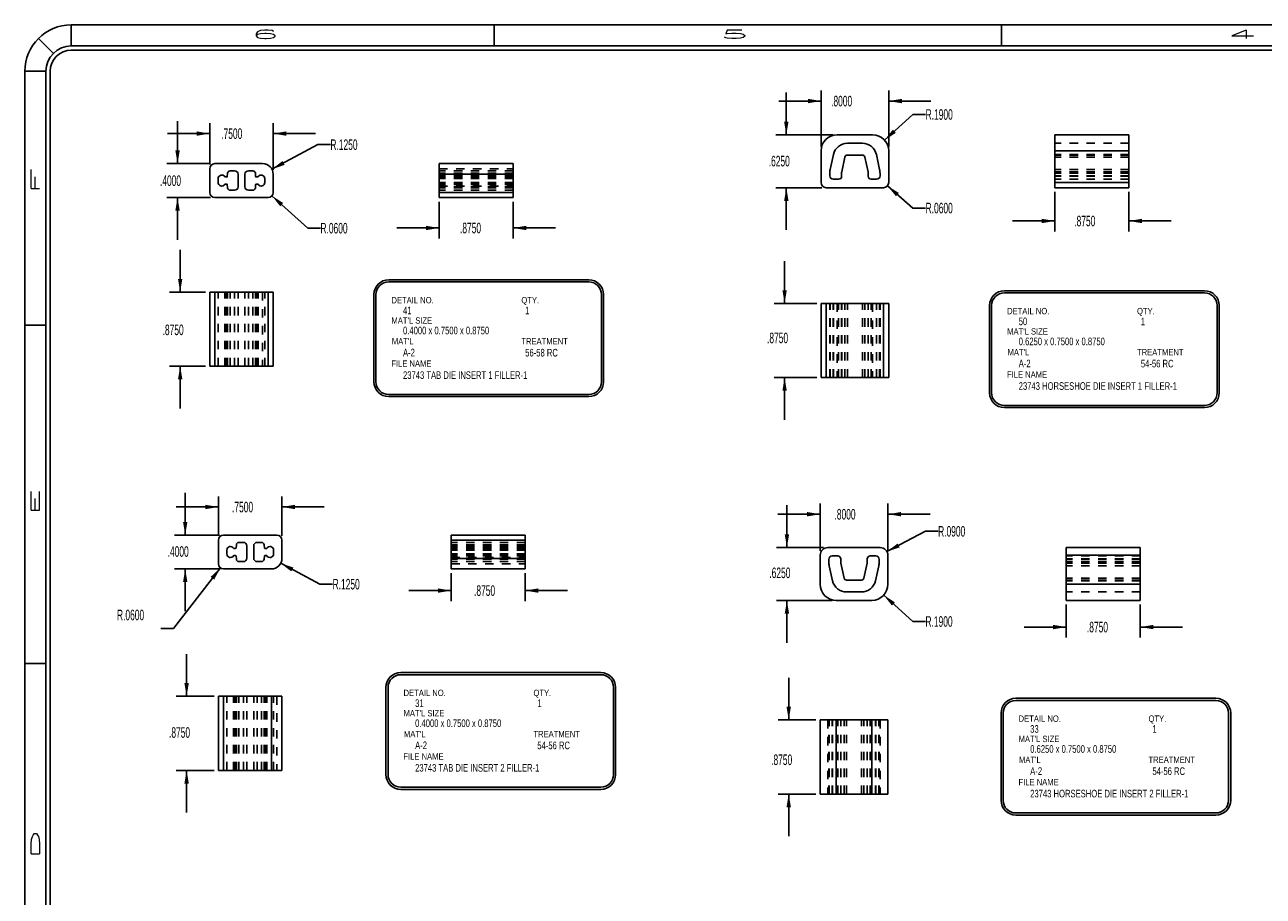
# Model space of a CAD drawing. Header units: inches. Extents: x 1802 to 2468, y -253 to -72.
# Tile 229 of 256: x 2068 to 2083, y -195 to -185. Entities that reach past the tile are written whole.
import ezdxf

# ---------------------------------------------------------------- set-up
doc = ezdxf.new("R2010")
doc.units = ezdxf.units.IN
doc.header["$LTSCALE"] = 0.5
doc.header["$MEASUREMENT"] = 0
doc.linetypes.add('HIDDEN', pattern=[0.225, 0.15, -0.075])
for name, color, linetype in [('SID-M-D', 42, 'Continuous'), ('SID-M-H', 4, 'HIDDEN'), ('SID-M-M', 233, 'Continuous'), ('SID-M-S', 105, 'Continuous')]:
    doc.layers.add(name, color=color, linetype=linetype)
doc.styles.add('R', font='ROMAND.SHX')
doc.styles.add('SLDTEXTSTYLE0', font='TXT', dxfattribs={"width": 0.595745})

# ---------------------------------------------------------------- blocks, each defined once
blk = doc.blocks.new('*U9')
at = {"layer": 'SID-M-S'}
for p, q in [((0, 22.55), (-34, 22.55)), ((-34, 22.3), (-34, 22.55)), ((-29, 22.55), (-29, 22.3)), ((-23, 22.55), (-23, 22.3)), ((-34.212, 22.212), (-34.389, 22.389)), ((0, 22.3), (-34, 22.3)), ((0, 22.25), (-34, 22.25)), ((-34.3, 22), (-34.55, 22)), ((-34.55, 22), (-34.55, 0)), ((-34.3, 22), (-34.3, 0)), ((-34.25, 22), (-34.25, 0)), ((-34.55, 19), (-34.3, 19)), ((-34.55, 15), (-34.3, 15))]:
    blk.add_line(p, q, dxfattribs=at)
for radius in [0.55, 0.3, 0.25]:
    blk.add_arc((-34, 22), radius, 90, 180, dxfattribs=at)
at = {"layer": 'SID-M-D', "style": 'R', "width": 4}
for s, p in [('6', (-31.882, 22.386)), ('5', (-26.327, 22.386)), ('4', (-20.327, 22.386))]:
    blk.add_text(s, height=0.1, dxfattribs=at).set_placement(p)
for s, p in [('F', (-34.374, 20.547)), ('E', (-34.374, 16.743)), ('D', (-34.374, 12.681))]:
    blk.add_text(s, height=0.1, rotation=90, dxfattribs=at).set_placement(p)

msp = doc.modelspace()

# ---------------------------------------------------------------- linework, layer by layer
at = {"layer": 'SID-M-D'}
for p, q in [((2077.40379, -185.84725), (2077.40379, -185.34725)), ((2077.81473, -185.98725), (2077.81473, -185.32321)), ((2078.61473, -185.98725), (2078.61473, -185.32321)), ((2077.81473, -185.44821), (2077.31473, -185.44821)), ((2078.61473, -185.44821), (2079.11473, -185.44821)), ((2070.20436, -186.18796), (2070.20436, -185.68796)), ((2070.58542, -186.19796), (2070.58542, -185.70808)), ((2071.33542, -186.26296), (2071.33542, -185.70808)), ((2078.56574, -185.90991), (2078.90141, -185.60676)), ((2078.90141, -185.60676), (2079.05141, -185.60676)), ((2070.58542, -185.83308), (2070.08542, -185.83308)), ((2071.33542, -185.83308), (2071.83542, -185.83308)), ((2077.95473, -185.84725), (2077.27879, -185.84725)), ((2071.32057, -186.25387), (2071.86213, -185.96336)), ((2071.86213, -185.96336), (2072.01213, -185.96336)), ((2070.59542, -186.18796), (2070.07936, -186.18796)), ((2070.59542, -186.58796), (2070.07936, -186.58796)), ((2070.20436, -186.58796), (2070.20436, -187.08796)), ((2071.31999, -186.56813), (2071.74431, -186.95067)), ((2077.82473, -186.47225), (2077.27879, -186.47225)), ((2077.40379, -186.47225), (2077.40379, -186.97225)), ((2078.60007, -186.45155), (2078.90141, -186.71275)), ((2080.57933, -186.52225), (2080.57933, -186.99096)), ((2081.45433, -186.52225), (2081.45433, -186.99096)), ((2073.29814, -186.63796), (2073.29814, -187.07346)), ((2074.17314, -186.63796), (2074.17314, -187.07346)), ((2078.90141, -186.71275), (2079.05141, -186.71275)), ((2080.57933, -186.86596), (2080.07933, -186.86596)), ((2081.45433, -186.86596), (2081.95433, -186.86596)), ((2071.74431, -186.95067), (2071.89431, -186.95067)), ((2073.29814, -186.94846), (2072.79814, -186.94846)), ((2074.17314, -186.94846), (2074.67314, -186.94846)), ((2070.2354, -187.70681), (2070.2354, -187.20681)), ((2077.38368, -187.84113), (2077.38368, -187.34113)), ((2070.53542, -187.70681), (2070.1104, -187.70681)), ((2077.76473, -187.84113), (2077.25868, -187.84113)), ((2070.53542, -188.58181), (2070.1104, -188.58181)), ((2070.2354, -188.58181), (2070.2354, -189.08181)), ((2077.76473, -188.71613), (2077.25868, -188.71613)), ((2077.38368, -188.71613), (2077.38368, -189.21613)), ((2070.295, -190.57885), (2070.295, -190.07885)), ((2070.6887, -190.24673), (2070.1887, -190.24673)), ((2070.6887, -190.58885), (2070.6887, -190.12173)), ((2071.4387, -190.58885), (2071.4387, -190.12173)), ((2071.4387, -190.24673), (2071.9387, -190.24673)), ((2077.41081, -190.72598), (2077.41081, -190.22598)), ((2077.80451, -190.76598), (2077.80451, -190.20728)), ((2078.60451, -190.76598), (2078.60451, -190.20728)), ((2077.80451, -190.33228), (2077.30451, -190.33228)), ((2078.60451, -190.33228), (2079.10451, -190.33228)), ((2078.59411, -190.77399), (2079.04912, -190.53398)), ((2079.04912, -190.53398), (2079.19912, -190.53398)), ((2070.6987, -190.57885), (2070.17, -190.57885)), ((2077.84451, -190.72598), (2077.28581, -190.72598)), ((2070.71191, -190.96626), (2070.15501, -191.68387)), ((2070.6987, -190.97885), (2070.17, -190.97885)), ((2070.295, -190.97885), (2070.295, -191.47885)), ((2071.4241, -190.91247), (2071.88792, -191.15872)), ((2073.44109, -191.02885), (2073.44109, -191.35977)), ((2074.31609, -191.02885), (2074.31609, -191.35977)), ((2071.88792, -191.15872), (2072.03792, -191.15872)), ((2073.44109, -191.23477), (2072.94109, -191.23477)), ((2074.31609, -191.23477), (2074.81609, -191.23477)), ((2077.94451, -191.35098), (2077.28581, -191.35098)), ((2077.41081, -191.35098), (2077.41081, -191.85098)), ((2078.5554, -191.28845), (2078.89936, -191.59965)), ((2080.71517, -191.40098), (2080.71517, -191.79094)), ((2081.59017, -191.40098), (2081.59017, -191.79094)), ((2070.15501, -191.68387), (2070.00501, -191.68387)), ((2078.89936, -191.59965), (2079.04936, -191.59965)), ((2080.71517, -191.66594), (2080.21517, -191.66594)), ((2081.59017, -191.66594), (2082.09017, -191.66594)), ((2070.31136, -192.48492), (2070.31136, -191.98492)), ((2077.43214, -192.76443), (2077.43214, -192.26443)), ((2070.6387, -192.48492), (2070.18636, -192.48492)), ((2077.75451, -192.76443), (2077.30714, -192.76443)), ((2070.6387, -193.35992), (2070.18636, -193.35992)), ((2070.31136, -193.35992), (2070.31136, -193.85992)), ((2077.75451, -193.63943), (2077.30714, -193.63943)), ((2077.43214, -193.63943), (2077.43214, -194.13943))]:
    msp.add_line(p, q, dxfattribs=at)
for points in [[(2077.81473, -185.44821), (2077.65873, -185.42221), (2077.65873, -185.47421)], [(2078.61473, -185.44821), (2078.77073, -185.47421), (2078.77073, -185.42221)], [(2077.40379, -185.84725), (2077.42979, -185.69125), (2077.37779, -185.69125)], [(2070.58542, -185.83308), (2070.42942, -185.80708), (2070.42942, -185.85908)], [(2071.33542, -185.83308), (2071.49142, -185.85908), (2071.49142, -185.80708)], [(2078.56574, -185.90991), (2078.69894, -185.82465), (2078.66409, -185.78605)], [(2070.20436, -186.18796), (2070.23036, -186.03196), (2070.17836, -186.03196)], [(2071.32057, -186.25387), (2071.47034, -186.20304), (2071.44575, -186.15721)], [(2070.20436, -186.58796), (2070.17836, -186.74396), (2070.23036, -186.74396)], [(2071.31999, -186.56813), (2071.41844, -186.6919), (2071.45326, -186.65328)], [(2077.40379, -186.47225), (2077.37779, -186.62825), (2077.42979, -186.62825)], [(2078.60007, -186.45155), (2078.70092, -186.57338), (2078.73498, -186.53408)], [(2080.57933, -186.86596), (2080.42333, -186.83996), (2080.42333, -186.89196)], [(2081.45433, -186.86596), (2081.61033, -186.89196), (2081.61033, -186.83996)], [(2073.29814, -186.94846), (2073.14214, -186.92246), (2073.14214, -186.97446)], [(2074.17314, -186.94846), (2074.32914, -186.97446), (2074.32914, -186.92246)], [(2070.2354, -187.70681), (2070.2614, -187.55081), (2070.2094, -187.55081)], [(2077.38368, -187.84113), (2077.40968, -187.68513), (2077.35768, -187.68513)], [(2070.2354, -188.58181), (2070.2094, -188.73781), (2070.2614, -188.73781)], [(2077.38368, -188.71613), (2077.35768, -188.87213), (2077.40968, -188.87213)], [(2070.6887, -190.24673), (2070.5327, -190.22073), (2070.5327, -190.27273)], [(2071.4387, -190.24673), (2071.5947, -190.27273), (2071.5947, -190.22073)], [(2077.80451, -190.33228), (2077.64851, -190.30628), (2077.64851, -190.35828)], [(2078.60451, -190.33228), (2078.76051, -190.35828), (2078.76051, -190.30628)], [(2070.295, -190.57885), (2070.321, -190.42285), (2070.269, -190.42285)], [(2077.41081, -190.72598), (2077.43681, -190.56998), (2077.38481, -190.56998)], [(2078.59411, -190.77399), (2078.74422, -190.7242), (2078.71996, -190.67821)], [(2070.295, -190.97885), (2070.269, -191.13485), (2070.321, -191.13485)], [(2070.71191, -190.96626), (2070.59573, -191.07356), (2070.63681, -191.10544)], [(2071.4241, -190.91247), (2071.54969, -191.00859), (2071.57408, -190.96266)], [(2073.44109, -191.23477), (2073.28509, -191.20877), (2073.28509, -191.26077)], [(2074.31609, -191.23477), (2074.47209, -191.26077), (2074.47209, -191.20877)], [(2077.41081, -191.35098), (2077.38481, -191.50698), (2077.43681, -191.50698)], [(2078.5554, -191.28845), (2078.65364, -191.41239), (2078.68852, -191.37383)], [(2080.71517, -191.66594), (2080.55917, -191.63994), (2080.55917, -191.69194)], [(2081.59017, -191.66594), (2081.74617, -191.69194), (2081.74617, -191.63994)], [(2070.31136, -192.48492), (2070.33736, -192.32892), (2070.28536, -192.32892)], [(2077.43214, -192.76443), (2077.45814, -192.60843), (2077.40614, -192.60843)], [(2070.31136, -193.35992), (2070.28536, -193.51592), (2070.33736, -193.51592)], [(2077.43214, -193.63943), (2077.40614, -193.79543), (2077.45814, -193.79543)]]:
    msp.add_solid(points, dxfattribs=at)
at = {"layer": 'SID-M-H'}
for p, q in [((2081.45433, -185.94725), (2080.57933, -185.94725)), ((2080.57933, -186.03725), (2081.45433, -186.03725)), ((2081.45433, -186.08049), (2080.57933, -186.08049)), ((2081.45433, -186.08049), (2080.57933, -186.08049)), ((2081.45433, -186.08725), (2080.57933, -186.08725)), ((2081.45433, -186.11026), (2080.57933, -186.11026)), ((2081.45433, -186.11026), (2080.57933, -186.11026)), ((2073.29814, -186.24796), (2074.17314, -186.24796)), ((2074.17314, -186.27396), (2073.29814, -186.27396)), ((2074.17314, -186.30134), (2073.29814, -186.30134)), ((2074.17314, -186.30134), (2073.29814, -186.30134)), ((2081.45433, -186.2563), (2080.57933, -186.2563)), ((2081.45433, -186.2563), (2080.57933, -186.2563)), ((2081.45433, -186.28607), (2080.57933, -186.28607)), ((2081.45433, -186.28607), (2080.57933, -186.28607)), ((2074.17314, -186.31396), (2073.29814, -186.31396)), ((2074.17314, -186.31396), (2073.29814, -186.31396)), ((2074.17314, -186.32303), (2073.29814, -186.32303)), ((2074.17314, -186.34111), (2073.29814, -186.34111)), ((2074.17314, -186.34111), (2073.29814, -186.34111)), ((2074.17314, -186.3433), (2073.29814, -186.3433)), ((2074.17314, -186.3433), (2073.29814, -186.3433)), ((2074.17314, -186.34567), (2073.29814, -186.34567)), ((2074.17314, -186.36567), (2073.29814, -186.36567)), ((2074.17314, -186.36567), (2073.29814, -186.36567)), ((2074.17314, -186.41025), (2073.29814, -186.41025)), ((2074.17314, -186.41025), (2073.29814, -186.41025)), ((2074.17314, -186.43025), (2073.29814, -186.43025)), ((2074.17314, -186.43262), (2073.29814, -186.43262)), ((2074.17314, -186.43262), (2073.29814, -186.43262)), ((2074.17314, -186.43481), (2073.29814, -186.43481)), ((2074.17314, -186.43481), (2073.29814, -186.43481)), ((2081.45433, -186.30274), (2080.57933, -186.30274)), ((2081.45433, -186.30274), (2080.57933, -186.30274)), ((2081.45433, -186.30274), (2080.57933, -186.30274)), ((2081.45433, -186.30274), (2080.57933, -186.30274)), ((2081.45433, -186.33225), (2080.57933, -186.33225)), ((2081.45433, -186.33225), (2080.57933, -186.33225)), ((2081.45433, -186.33725), (2080.57933, -186.33725)), ((2081.45433, -186.33725), (2080.57933, -186.33725)), ((2081.45433, -186.37225), (2080.57933, -186.37225)), ((2080.57933, -186.41225), (2081.45433, -186.41225)), ((2073.29814, -186.45288), (2074.17314, -186.45288)), ((2074.17314, -186.46196), (2073.29814, -186.46196)), ((2074.17314, -186.46196), (2073.29814, -186.46196)), ((2074.17314, -186.47457), (2073.29814, -186.47457)), ((2074.17314, -186.47457), (2073.29814, -186.47457)), ((2074.17314, -186.50196), (2073.29814, -186.50196)), ((2073.29814, -186.52796), (2074.17314, -186.52796)), ((2070.64542, -187.70681), (2070.64542, -188.58181)), ((2070.68432, -188.58181), (2070.68432, -187.70681)), ((2070.76325, -188.58181), (2070.76325, -187.70681)), ((2070.76325, -188.58181), (2070.76325, -187.70681)), ((2070.76751, -188.58181), (2070.76751, -187.70681)), ((2070.76751, -188.58181), (2070.76751, -187.70681)), ((2070.78803, -188.58181), (2070.78803, -187.70681)), ((2070.78803, -188.58181), (2070.78803, -187.70681)), ((2070.79301, -188.58181), (2070.79301, -187.70681)), ((2070.79301, -188.58181), (2070.79301, -187.70681)), ((2070.79649, -188.58181), (2070.79649, -187.70681)), ((2070.79649, -188.58181), (2070.79649, -187.70681)), ((2070.82638, -188.58181), (2070.82638, -187.70681)), ((2070.82638, -188.58181), (2070.82638, -187.70681)), ((2070.87932, -188.58181), (2070.87932, -187.70681)), ((2070.87932, -188.58181), (2070.87932, -187.70681)), ((2070.91932, -188.58181), (2070.91932, -187.70681)), ((2071.00153, -188.58181), (2071.00153, -187.70681)), ((2071.04153, -188.58181), (2071.04153, -187.70681)), ((2071.04153, -188.58181), (2071.04153, -187.70681)), ((2071.09447, -188.58181), (2071.09447, -187.70681)), ((2071.09447, -188.58181), (2071.09447, -187.70681)), ((2071.12435, -188.58181), (2071.12435, -187.70681)), ((2071.12435, -188.58181), (2071.12435, -187.70681)), ((2071.12783, -188.58181), (2071.12783, -187.70681)), ((2071.12783, -188.58181), (2071.12783, -187.70681)), ((2071.13281, -188.58181), (2071.13281, -187.70681)), ((2071.13281, -188.58181), (2071.13281, -187.70681)), ((2071.15334, -188.58181), (2071.15334, -187.70681)), ((2071.15334, -188.58181), (2071.15334, -187.70681)), ((2071.15759, -188.58181), (2071.15759, -187.70681)), ((2071.15759, -188.58181), (2071.15759, -187.70681)), ((2071.21042, -187.70681), (2071.21042, -188.58181)), ((2071.23653, -188.58181), (2071.23653, -187.70681)), ((2077.91757, -188.71613), (2077.91757, -187.84113)), ((2077.92256, -188.71613), (2077.92256, -187.84113)), ((2077.95757, -188.71613), (2077.95757, -187.84113)), ((2077.96082, -188.71613), (2077.96082, -187.84113)), ((2078.00473, -187.84113), (2078.00473, -188.71613)), ((2078.02257, -188.71613), (2078.02257, -187.84113)), ((2078.05757, -188.71613), (2078.05757, -187.84113)), ((2078.05936, -188.71613), (2078.05936, -187.84113)), ((2078.09762, -188.71613), (2078.09762, -187.84113)), ((2078.12617, -188.71613), (2078.12617, -187.84113)), ((2078.12617, -188.71613), (2078.12617, -187.84113)), ((2078.3033, -188.71613), (2078.3033, -187.84113)), ((2078.3033, -188.71613), (2078.3033, -187.84113)), ((2078.33185, -188.71613), (2078.33185, -187.84113)), ((2078.3701, -188.71613), (2078.3701, -187.84113)), ((2078.3719, -188.71613), (2078.3719, -187.84113)), ((2078.4069, -188.71613), (2078.4069, -187.84113)), ((2078.42473, -187.84113), (2078.42473, -188.71613)), ((2078.46864, -188.71613), (2078.46864, -187.84113)), ((2078.4719, -188.71613), (2078.4719, -187.84113)), ((2078.5069, -188.71613), (2078.5069, -187.84113)), ((2078.5119, -188.71613), (2078.5119, -187.84113)), ((2073.44109, -190.63885), (2074.31609, -190.63885)), ((2074.31609, -190.66485), (2073.44109, -190.66485)), ((2074.31609, -190.69224), (2073.44109, -190.69224)), ((2074.31609, -190.69224), (2073.44109, -190.69224)), ((2074.31609, -190.70485), (2073.44109, -190.70485)), ((2074.31609, -190.70485), (2073.44109, -190.70485)), ((2074.31609, -190.71393), (2073.44109, -190.71393)), ((2074.31609, -190.732), (2073.44109, -190.732)), ((2074.31609, -190.732), (2073.44109, -190.732)), ((2074.31609, -190.73419), (2073.44109, -190.73419)), ((2074.31609, -190.73419), (2073.44109, -190.73419)), ((2074.31609, -190.73657), (2073.44109, -190.73657)), ((2074.31609, -190.75657), (2073.44109, -190.75657)), ((2074.31609, -190.75657), (2073.44109, -190.75657)), ((2074.31609, -190.80114), (2073.44109, -190.80114)), ((2074.31609, -190.80114), (2073.44109, -190.80114)), ((2074.31609, -190.82114), (2073.44109, -190.82114)), ((2074.31609, -190.82352), (2073.44109, -190.82352)), ((2074.31609, -190.82352), (2073.44109, -190.82352)), ((2074.31609, -190.82571), (2073.44109, -190.82571)), ((2074.31609, -190.82571), (2073.44109, -190.82571)), ((2080.71517, -190.81598), (2081.59017, -190.81598)), ((2081.59017, -190.82598), (2080.71517, -190.82598)), ((2073.44109, -190.84378), (2074.31609, -190.84378)), ((2074.31609, -190.85285), (2073.44109, -190.85285)), ((2074.31609, -190.85285), (2073.44109, -190.85285)), ((2074.31609, -190.86547), (2073.44109, -190.86547)), ((2074.31609, -190.86547), (2073.44109, -190.86547)), ((2074.31609, -190.89285), (2073.44109, -190.89285)), ((2073.44109, -190.91885), (2074.31609, -190.91885)), ((2081.59017, -190.86098), (2080.71517, -190.86098)), ((2081.59017, -190.86098), (2080.71517, -190.86098)), ((2081.59017, -190.86598), (2080.71517, -190.86598)), ((2081.59017, -190.86598), (2080.71517, -190.86598)), ((2081.59017, -190.89549), (2080.71517, -190.89549)), ((2081.59017, -190.89549), (2080.71517, -190.89549)), ((2081.59017, -190.89549), (2080.71517, -190.89549)), ((2081.59017, -190.89549), (2080.71517, -190.89549)), ((2081.59017, -190.91216), (2080.71517, -190.91216)), ((2081.59017, -190.91216), (2080.71517, -190.91216)), ((2081.59017, -190.94193), (2080.71517, -190.94193)), ((2081.59017, -190.94193), (2080.71517, -190.94193)), ((2081.59017, -191.08798), (2080.71517, -191.08798)), ((2081.59017, -191.08798), (2080.71517, -191.08798)), ((2081.59017, -191.11098), (2080.71517, -191.11098)), ((2081.59017, -191.11774), (2080.71517, -191.11774)), ((2081.59017, -191.11774), (2080.71517, -191.11774)), ((2080.71517, -191.16098), (2081.59017, -191.16098)), ((2081.59017, -191.25098), (2080.71517, -191.25098)), ((2070.7487, -192.48492), (2070.7487, -193.35992)), ((2070.7876, -193.35992), (2070.7876, -192.48492)), ((2070.86653, -193.35992), (2070.86653, -192.48492)), ((2070.86653, -193.35992), (2070.86653, -192.48492)), ((2070.87078, -193.35992), (2070.87078, -192.48492)), ((2070.87078, -193.35992), (2070.87078, -192.48492)), ((2070.89131, -193.35992), (2070.89131, -192.48492)), ((2070.89131, -193.35992), (2070.89131, -192.48492)), ((2070.89629, -193.35992), (2070.89629, -192.48492)), ((2070.89629, -193.35992), (2070.89629, -192.48492)), ((2070.89977, -193.35992), (2070.89977, -192.48492)), ((2070.89977, -193.35992), (2070.89977, -192.48492)), ((2070.92965, -193.35992), (2070.92965, -192.48492)), ((2070.92965, -193.35992), (2070.92965, -192.48492)), ((2070.9826, -193.35992), (2070.9826, -192.48492)), ((2070.9826, -193.35992), (2070.9826, -192.48492)), ((2071.0226, -193.35992), (2071.0226, -192.48492)), ((2071.1048, -193.35992), (2071.1048, -192.48492)), ((2071.1448, -193.35992), (2071.1448, -192.48492)), ((2071.1448, -193.35992), (2071.1448, -192.48492)), ((2071.19774, -193.35992), (2071.19774, -192.48492)), ((2071.19774, -193.35992), (2071.19774, -192.48492)), ((2071.22763, -193.35992), (2071.22763, -192.48492)), ((2071.22763, -193.35992), (2071.22763, -192.48492)), ((2071.23111, -193.35992), (2071.23111, -192.48492)), ((2071.23111, -193.35992), (2071.23111, -192.48492)), ((2071.23609, -193.35992), (2071.23609, -192.48492)), ((2071.23609, -193.35992), (2071.23609, -192.48492)), ((2071.25661, -193.35992), (2071.25661, -192.48492)), ((2071.25661, -193.35992), (2071.25661, -192.48492)), ((2071.26087, -193.35992), (2071.26087, -192.48492)), ((2071.26087, -193.35992), (2071.26087, -192.48492)), ((2071.3398, -193.35992), (2071.3398, -192.48492)), ((2071.3787, -192.48492), (2071.3787, -193.35992)), ((2077.89451, -192.76443), (2077.89451, -193.63943)), ((2077.90734, -193.63943), (2077.90734, -192.76443)), ((2077.91234, -193.63943), (2077.91234, -192.76443)), ((2077.94734, -193.63943), (2077.94734, -192.76443)), ((2077.9506, -193.63943), (2077.9506, -192.76443)), ((2078.01234, -193.63943), (2078.01234, -192.76443)), ((2078.04734, -193.63943), (2078.04734, -192.76443)), ((2078.04914, -193.63943), (2078.04914, -192.76443)), ((2078.0874, -193.63943), (2078.0874, -192.76443)), ((2078.11594, -193.63943), (2078.11594, -192.76443)), ((2078.11594, -193.63943), (2078.11594, -192.76443)), ((2078.29308, -193.63943), (2078.29308, -192.76443)), ((2078.29308, -193.63943), (2078.29308, -192.76443)), ((2078.32162, -193.63943), (2078.32162, -192.76443)), ((2078.35988, -193.63943), (2078.35988, -192.76443)), ((2078.36167, -193.63943), (2078.36167, -192.76443)), ((2078.39667, -193.63943), (2078.39667, -192.76443)), ((2078.45842, -193.63943), (2078.45842, -192.76443)), ((2078.46167, -193.63943), (2078.46167, -192.76443)), ((2078.49668, -193.63943), (2078.49668, -192.76443)), ((2078.50167, -193.63943), (2078.50167, -192.76443)), ((2078.51451, -192.76443), (2078.51451, -193.63943))]:
    msp.add_line(p, q, dxfattribs=at)
at = {"layer": 'SID-M-M'}
for p, q in [((2072.70118, -187.56168), (2075.06717, -187.56168)), ((2072.70118, -187.58668), (2075.06717, -187.58668)), ((2072.52618, -187.73668), (2072.52618, -188.7672)), ((2072.55118, -187.73668), (2072.55118, -188.7672)), ((2075.21717, -187.73668), (2075.21717, -188.7672)), ((2075.24217, -187.73668), (2075.24217, -188.7672)), ((2079.98237, -187.69064), (2082.34835, -187.69064)), ((2079.98237, -187.71564), (2082.34835, -187.71564)), ((2079.80737, -187.86564), (2079.80737, -188.89616)), ((2079.83237, -187.86564), (2079.83237, -188.89616)), ((2082.49835, -187.86564), (2082.49835, -188.89616)), ((2082.52335, -187.86564), (2082.52335, -188.89616)), ((2072.70118, -188.9172), (2075.06717, -188.9172)), ((2072.70118, -188.9422), (2075.06717, -188.9422)), ((2079.98237, -189.04616), (2082.34835, -189.04616)), ((2079.98237, -189.07116), (2082.34835, -189.07116)), ((2072.84413, -192.204), (2075.21012, -192.204)), ((2072.84413, -192.229), (2075.21012, -192.229)), ((2072.66913, -192.379), (2072.66913, -193.40952)), ((2072.69413, -192.379), (2072.69413, -193.40952)), ((2075.36012, -192.379), (2075.36012, -193.40952)), ((2075.38512, -192.379), (2075.38512, -193.40952)), ((2080.11821, -192.50842), (2082.48419, -192.50842)), ((2080.11821, -192.53342), (2082.48419, -192.53342)), ((2079.94321, -192.68342), (2079.94321, -193.71394)), ((2079.96821, -192.68342), (2079.96821, -193.71394)), ((2082.63419, -192.68342), (2082.63419, -193.71394)), ((2082.65919, -192.68342), (2082.65919, -193.71394)), ((2072.84413, -193.55952), (2075.21012, -193.55952)), ((2072.84413, -193.58452), (2075.21012, -193.58452)), ((2080.11821, -193.86394), (2082.48419, -193.86394)), ((2080.11821, -193.88894), (2082.48419, -193.88894))]:
    msp.add_line(p, q, dxfattribs=at)
for centre, radius, start, end in [((2072.70118, -187.73668), 0.175, 90, 180), ((2072.70118, -187.73668), 0.15, 90, 180), ((2075.06717, -187.73668), 0.175, 0, 90), ((2075.06717, -187.73668), 0.15, 0, 90), ((2079.98237, -187.86564), 0.175, 90, 180), ((2079.98237, -187.86564), 0.15, 90, 180), ((2082.34835, -187.86564), 0.175, 0, 90), ((2082.34835, -187.86564), 0.15, 0, 90), ((2072.70118, -188.7672), 0.175, 180, 270), ((2072.70118, -188.7672), 0.15, 180, 270), ((2075.06717, -188.7672), 0.15, 270, 0), ((2075.06717, -188.7672), 0.175, 270, 0), ((2079.98237, -188.89616), 0.175, 180, 270), ((2079.98237, -188.89616), 0.15, 180, 270), ((2082.34835, -188.89616), 0.15, 270, 0), ((2082.34835, -188.89616), 0.175, 270, 0), ((2072.84413, -192.379), 0.175, 90, 180), ((2072.84413, -192.379), 0.15, 90, 180), ((2075.21012, -192.379), 0.175, 0, 90), ((2075.21012, -192.379), 0.15, 0, 90), ((2080.11821, -192.68342), 0.175, 90, 180), ((2080.11821, -192.68342), 0.15, 90, 180), ((2082.48419, -192.68342), 0.175, 0, 90), ((2082.48419, -192.68342), 0.15, 0, 90), ((2072.84413, -193.40952), 0.175, 180, 270), ((2072.84413, -193.40952), 0.15, 180, 270), ((2075.21012, -193.40952), 0.15, 270, 0), ((2075.21012, -193.40952), 0.175, 270, 0), ((2080.11821, -193.71394), 0.175, 180, 270), ((2080.11821, -193.71394), 0.15, 180, 270), ((2082.48419, -193.71394), 0.15, 270, 0), ((2082.48419, -193.71394), 0.175, 270, 0)]:
    msp.add_arc(centre, radius, start, end, dxfattribs=at)
at = {"layer": 'SID-M-S'}
for p, q in [((2078.42473, -185.84725), (2078.00473, -185.84725)), ((2080.57933, -186.03725), (2080.57933, -185.84725)), ((2080.57933, -185.84725), (2081.45433, -185.84725)), ((2081.45433, -186.03725), (2081.45433, -185.84725)), ((2078.3033, -185.94725), (2078.12617, -185.94725)), ((2077.81473, -186.03725), (2077.81473, -186.41225)), ((2077.96082, -186.08049), (2077.92256, -186.2563)), ((2078.05936, -186.28607), (2078.09762, -186.11026)), ((2078.12617, -186.08725), (2078.3033, -186.08725)), ((2078.33185, -186.11026), (2078.3701, -186.28607)), ((2078.5069, -186.2563), (2078.46864, -186.08049)), ((2078.61473, -186.41225), (2078.61473, -186.03725)), ((2080.57933, -186.41225), (2080.57933, -186.03725)), ((2080.57933, -186.03725), (2081.45433, -186.03725)), ((2081.45433, -186.41225), (2081.45433, -186.03725)), ((2070.58542, -186.24796), (2070.58542, -186.52796)), ((2071.21042, -186.18796), (2070.64542, -186.18796)), ((2070.79649, -186.30134), (2070.79301, -186.34111)), ((2070.87932, -186.27396), (2070.82638, -186.27396)), ((2071.09447, -186.27396), (2071.04153, -186.27396)), ((2071.12783, -186.34111), (2071.12435, -186.30134)), ((2073.29814, -186.31296), (2073.29814, -186.18796)), ((2073.29814, -186.18796), (2074.17314, -186.18796)), ((2074.17314, -186.31296), (2074.17314, -186.18796)), ((2070.68432, -186.36567), (2070.68432, -186.41025)), ((2070.78803, -186.34567), (2070.76751, -186.34567)), ((2070.76751, -186.43025), (2070.78803, -186.43025)), ((2070.79301, -186.43481), (2070.79649, -186.47457)), ((2070.91932, -186.46196), (2070.91932, -186.31396)), ((2071.00153, -186.31396), (2071.00153, -186.46196)), ((2071.12435, -186.47457), (2071.12783, -186.43481)), ((2071.15334, -186.34567), (2071.13281, -186.34567)), ((2071.13281, -186.43025), (2071.15334, -186.43025)), ((2071.23653, -186.41025), (2071.23653, -186.36567)), ((2071.33542, -186.52796), (2071.33542, -186.31296)), ((2073.29814, -186.52796), (2073.29814, -186.31296)), ((2073.29814, -186.31296), (2074.17314, -186.31296)), ((2074.17314, -186.52796), (2074.17314, -186.31296)), ((2077.91757, -186.30274), (2077.91757, -186.33225)), ((2077.95757, -186.37225), (2078.02257, -186.37225)), ((2078.05757, -186.33725), (2078.05757, -186.30274)), ((2078.3719, -186.30274), (2078.3719, -186.33725)), ((2078.4069, -186.37225), (2078.4719, -186.37225)), ((2078.5119, -186.33225), (2078.5119, -186.30274)), ((2080.57933, -186.47225), (2080.57933, -186.41225)), ((2080.57933, -186.41225), (2081.45433, -186.41225)), ((2081.45433, -186.47225), (2081.45433, -186.41225)), ((2070.64542, -186.58796), (2071.27542, -186.58796)), ((2070.82638, -186.50196), (2070.87932, -186.50196)), ((2071.04153, -186.50196), (2071.09447, -186.50196)), ((2073.29814, -186.58796), (2073.29814, -186.52796)), ((2073.29814, -186.52796), (2074.17314, -186.52796)), ((2073.29814, -186.58796), (2074.17314, -186.58796)), ((2074.17314, -186.58796), (2074.17314, -186.52796)), ((2077.87473, -186.47225), (2078.55473, -186.47225)), ((2080.57933, -186.47225), (2081.45433, -186.47225)), ((2070.58542, -187.70681), (2070.58542, -188.58181)), ((2070.58542, -187.70681), (2070.64542, -187.70681)), ((2070.64542, -187.70681), (2070.64542, -188.58181)), ((2070.64542, -187.70681), (2071.27542, -187.70681)), ((2071.27542, -187.70681), (2071.27542, -188.58181)), ((2071.27542, -187.70681), (2071.33542, -187.70681)), ((2071.33542, -187.70681), (2071.33542, -188.58181)), ((2077.81473, -187.84113), (2077.81473, -188.71613)), ((2077.81473, -187.84113), (2077.87473, -187.84113)), ((2077.87473, -187.84113), (2077.87473, -188.71613)), ((2077.87473, -187.84113), (2078.55473, -187.84113)), ((2078.55473, -187.84113), (2078.55473, -188.71613)), ((2078.55473, -187.84113), (2078.61473, -187.84113)), ((2078.61473, -187.84113), (2078.61473, -188.71613)), ((2070.58542, -188.58181), (2070.64542, -188.58181)), ((2070.64542, -188.58181), (2071.27542, -188.58181)), ((2071.27542, -188.58181), (2071.33542, -188.58181)), ((2077.81473, -188.71613), (2077.87473, -188.71613)), ((2077.87473, -188.71613), (2078.55473, -188.71613)), ((2078.55473, -188.71613), (2078.61473, -188.71613)), ((2070.6887, -190.63885), (2070.6887, -190.91885)), ((2071.3787, -190.57885), (2070.7487, -190.57885)), ((2070.89977, -190.69224), (2070.89629, -190.732)), ((2070.9826, -190.66485), (2070.92965, -190.66485)), ((2071.19774, -190.66485), (2071.1448, -190.66485)), ((2071.23111, -190.732), (2071.22763, -190.69224)), ((2071.4387, -190.85385), (2071.4387, -190.63885)), ((2073.44109, -190.63885), (2073.44109, -190.57885)), ((2073.44109, -190.57885), (2074.31609, -190.57885)), ((2073.44109, -190.63885), (2074.31609, -190.63885)), ((2073.44109, -190.85385), (2073.44109, -190.63885)), ((2074.31609, -190.63885), (2074.31609, -190.57885)), ((2074.31609, -190.85385), (2074.31609, -190.63885)), ((2070.7876, -190.75657), (2070.7876, -190.80114)), ((2070.89131, -190.73657), (2070.87078, -190.73657)), ((2070.87078, -190.82114), (2070.89131, -190.82114)), ((2070.89629, -190.82571), (2070.89977, -190.86547)), ((2071.0226, -190.85285), (2071.0226, -190.70485)), ((2071.1048, -190.70485), (2071.1048, -190.85285)), ((2071.22763, -190.86547), (2071.23111, -190.82571)), ((2071.25661, -190.73657), (2071.23609, -190.73657)), ((2071.23609, -190.82114), (2071.25661, -190.82114)), ((2071.3398, -190.80114), (2071.3398, -190.75657)), ((2077.80451, -190.81598), (2077.80451, -191.16098)), ((2078.51451, -190.72598), (2077.89451, -190.72598)), ((2078.01234, -190.82598), (2077.94734, -190.82598)), ((2078.46167, -190.82598), (2078.39667, -190.82598)), ((2078.60451, -191.16098), (2078.60451, -190.81598)), ((2080.71517, -190.81598), (2080.71517, -190.72598)), ((2080.71517, -190.72598), (2081.59017, -190.72598)), ((2080.71517, -191.16098), (2080.71517, -190.81598)), ((2080.71517, -190.81598), (2081.59017, -190.81598)), ((2081.59017, -190.81598), (2081.59017, -190.72598)), ((2081.59017, -191.16098), (2081.59017, -190.81598)), ((2070.7487, -190.97885), (2071.3137, -190.97885)), ((2070.92965, -190.89285), (2070.9826, -190.89285)), ((2071.1448, -190.89285), (2071.19774, -190.89285)), ((2073.44109, -190.97885), (2073.44109, -190.85385)), ((2073.44109, -190.85385), (2074.31609, -190.85385)), ((2073.44109, -190.97885), (2074.31609, -190.97885)), ((2074.31609, -190.97885), (2074.31609, -190.85385)), ((2077.90734, -190.86598), (2077.90734, -190.89549)), ((2077.91234, -190.94193), (2077.9506, -191.11774)), ((2078.04734, -190.89549), (2078.04734, -190.86098)), ((2078.0874, -191.08798), (2078.04914, -190.91216)), ((2078.35988, -190.91216), (2078.32162, -191.08798)), ((2078.36167, -190.86098), (2078.36167, -190.89549)), ((2078.45842, -191.11774), (2078.49668, -190.94193)), ((2078.50167, -190.89549), (2078.50167, -190.86598)), ((2078.29308, -191.11098), (2078.11594, -191.11098)), ((2078.11594, -191.25098), (2078.29308, -191.25098)), ((2080.71517, -191.35098), (2080.71517, -191.16098)), ((2080.71517, -191.16098), (2081.59017, -191.16098)), ((2081.59017, -191.35098), (2081.59017, -191.16098)), ((2077.99451, -191.35098), (2078.41451, -191.35098)), ((2080.71517, -191.35098), (2081.59017, -191.35098)), ((2070.6887, -192.48492), (2070.6887, -193.35992)), ((2070.6887, -192.48492), (2070.7487, -192.48492)), ((2070.7487, -192.48492), (2070.7487, -193.35992)), ((2070.7487, -192.48492), (2071.3137, -192.48492)), ((2071.3137, -192.48492), (2071.3137, -193.35992)), ((2071.3137, -192.48492), (2071.4387, -192.48492)), ((2071.4387, -192.48492), (2071.4387, -193.35992)), ((2077.80451, -192.76443), (2077.80451, -193.63943)), ((2077.80451, -192.76443), (2077.99451, -192.76443)), ((2077.99451, -192.76443), (2077.99451, -193.63943)), ((2077.99451, -192.76443), (2078.41451, -192.76443)), ((2078.41451, -192.76443), (2078.41451, -193.63943)), ((2078.41451, -192.76443), (2078.60451, -192.76443)), ((2078.60451, -192.76443), (2078.60451, -193.63943)), ((2070.6887, -193.35992), (2070.7487, -193.35992)), ((2070.7487, -193.35992), (2071.3137, -193.35992)), ((2071.3137, -193.35992), (2071.4387, -193.35992)), ((2077.80451, -193.63943), (2077.99451, -193.63943)), ((2077.99451, -193.63943), (2078.41451, -193.63943)), ((2078.41451, -193.63943), (2078.60451, -193.63943))]:
    msp.add_line(p, q, dxfattribs=at)
for centre, radius, start, end in [((2078.00473, -186.03725), 0.19, 90, 180), ((2078.42473, -186.03725), 0.19, 0, 90), ((2078.12617, -186.11647), 0.16921, 90, 167.722994), ((2078.3033, -186.11647), 0.16921, 12.277006, 90), ((2078.12617, -186.11647), 0.02921, 90, 167.722994), ((2078.3033, -186.11647), 0.02921, 12.277006, 90), ((2070.64542, -186.24796), 0.06, 90, 180), ((2070.82638, -186.30396), 0.03, 90, 175), ((2070.87932, -186.31396), 0.04, 0, 90), ((2071.04153, -186.31396), 0.04, 90, 180), ((2071.09447, -186.30396), 0.03, 5, 90), ((2071.21042, -186.31296), 0.125, 0, 90), ((2078.13599, -186.30274), 0.21843, 167.722994, 180), ((2078.13599, -186.30274), 0.07843, 167.722994, 180), ((2078.29347, -186.30274), 0.07843, 0, 12.277006), ((2078.29347, -186.30274), 0.21843, 0, 12.277006), ((2070.72696, -186.36567), 0.04264, 31.654335, 180), ((2070.72696, -186.41025), 0.04264, 180, 328.345665), ((2070.76751, -186.34067), 0.005, 211.654335, 270), ((2070.76751, -186.43525), 0.005, 90, 148.345665), ((2070.78803, -186.34067), 0.005, 270, 355), ((2070.78803, -186.43525), 0.005, 5, 90), ((2071.13281, -186.34067), 0.005, 185, 270), ((2071.13281, -186.43525), 0.005, 90, 175), ((2071.15334, -186.34067), 0.005, 270, 328.345665), ((2071.15334, -186.43525), 0.005, 31.654335, 90), ((2071.19389, -186.36567), 0.04264, 0, 148.345665), ((2071.19389, -186.41025), 0.04264, 211.654335, 0), ((2077.87473, -186.41225), 0.06, 180, 270), ((2077.95757, -186.33225), 0.04, 180, 270), ((2078.02257, -186.33725), 0.035, 270, 0), ((2078.4069, -186.33725), 0.035, 180, 270), ((2078.4719, -186.33225), 0.04, 270, 0), ((2078.55473, -186.41225), 0.06, 270, 0), ((2070.64542, -186.52796), 0.06, 180, 270), ((2070.82638, -186.47196), 0.03, 185, 270), ((2070.87932, -186.46196), 0.04, 270, 0), ((2071.04153, -186.46196), 0.04, 180, 270), ((2071.09447, -186.47196), 0.03, 270, 355), ((2071.27542, -186.52796), 0.06, 270, 0), ((2070.7487, -190.63885), 0.06, 90, 180), ((2070.92965, -190.69485), 0.03, 90, 175), ((2070.9826, -190.70485), 0.04, 0, 90), ((2071.1448, -190.70485), 0.04, 90, 180), ((2071.19774, -190.69485), 0.03, 5, 90), ((2071.3787, -190.63885), 0.06, 0, 90), ((2070.83023, -190.75657), 0.04264, 31.654335, 180), ((2070.83023, -190.80114), 0.04264, 180, 328.345665), ((2070.87078, -190.73157), 0.005, 211.654335, 270), ((2070.87078, -190.82614), 0.005, 90, 148.345665), ((2070.89131, -190.73157), 0.005, 270, 355), ((2070.89131, -190.82614), 0.005, 5, 90), ((2071.23609, -190.73157), 0.005, 185, 270), ((2071.23609, -190.82614), 0.005, 90, 175), ((2071.25661, -190.73157), 0.005, 270, 328.345665), ((2071.25661, -190.82614), 0.005, 31.654335, 90), ((2071.29716, -190.75657), 0.04264, 0, 148.345665), ((2071.29716, -190.80114), 0.04264, 211.654335, 0), ((2077.89451, -190.81598), 0.09, 90, 180), ((2077.94734, -190.86598), 0.04, 90, 180), ((2078.01234, -190.86098), 0.035, 0, 90), ((2078.39667, -190.86098), 0.035, 90, 180), ((2078.46167, -190.86598), 0.04, 0, 90), ((2078.51451, -190.81598), 0.09, 0, 90), ((2070.7487, -190.91885), 0.06, 180, 270), ((2070.92965, -190.86285), 0.03, 185, 270), ((2070.9826, -190.85285), 0.04, 270, 0), ((2071.1448, -190.85285), 0.04, 180, 270), ((2071.19774, -190.86285), 0.03, 270, 355), ((2071.3137, -190.85385), 0.125, 270, 0), ((2078.12577, -190.89549), 0.21843, 180, 192.277006), ((2078.12577, -190.89549), 0.07843, 180, 192.277006), ((2078.28325, -190.89549), 0.07843, 347.722994, 0), ((2078.28325, -190.89549), 0.21843, 347.722994, 0), ((2078.11594, -191.08176), 0.16921, 192.277006, 270), ((2078.11594, -191.08176), 0.02921, 192.277006, 270), ((2078.29308, -191.08176), 0.02921, 270, 347.722994), ((2078.29308, -191.08176), 0.16921, 270, 347.722994), ((2077.99451, -191.16098), 0.19, 180, 270), ((2078.41451, -191.16098), 0.19, 270, 0)]:
    msp.add_arc(centre, radius, start, end, dxfattribs=at)

# ---------------------------------------------------------------- block references
at = {"layer": 'SID-M-D'}
msp.add_blockref('*U9', (2102.94756, -207.09685), dxfattribs=at)

# ---------------------------------------------------------------- texts
at = {"layer": 'SID-M-D', "style": 'SLDTEXTSTYLE0', "width": 0.75}
for s, height, p in [('DETAIL NO.', 0.075, (2072.73406, -187.83947)), ('QTY.', 0.075, (2074.2703, -187.83947)), ('41', 0.09, (2072.871, -187.96875)), ('1', 0.09, (2074.31603, -187.96875)), ('DETAIL NO.', 0.075, (2080.01525, -187.96843)), ('QTY.', 0.075, (2081.55149, -187.96843)), ("MAT'L SIZE", 0.075, (2072.73406, -188.07958)), ('50', 0.09, (2080.15219, -188.09771)), ('1', 0.09, (2081.59722, -188.09771)), ('0.4000 x 0.7500 x 0.8750', 0.09, (2072.871, -188.20556)), ("MAT'L SIZE", 0.075, (2080.01525, -188.20854)), ("MAT'L", 0.075, (2072.73869, -188.32575)), ('TREATMENT', 0.075, (2074.2703, -188.32575)), ('0.6250 x 0.7500 x 0.8750', 0.09, (2080.15219, -188.33452)), ('A-2', 0.09, (2072.871, -188.4668)), ('56-58 RC', 0.09, (2074.31603, -188.46787)), ("MAT'L", 0.075, (2080.01988, -188.45471)), ('TREATMENT', 0.075, (2081.55149, -188.45471)), ('FILE NAME', 0.075, (2072.73277, -188.58988)), ('23743 TAB DIE INSERT 1 FILLER-1', 0.09, (2072.871, -188.7329)), ('FILE NAME', 0.075, (2080.01395, -188.71884)), ('A-2', 0.09, (2080.15219, -188.59576)), ('54-56 RC', 0.09, (2081.59722, -188.59683)), ('23743 HORSESHOE DIE INSERT 1 FILLER-1', 0.09, (2080.15219, -188.86186)), ('DETAIL NO.', 0.075, (2072.87701, -192.48179)), ('QTY.', 0.075, (2074.41325, -192.48179)), ('31', 0.09, (2073.01395, -192.61107)), ('1', 0.09, (2074.45898, -192.61107)), ("MAT'L SIZE", 0.075, (2072.87701, -192.7219)), ('DETAIL NO.', 0.075, (2080.15109, -192.78621)), ('QTY.', 0.075, (2081.68733, -192.78621)), ("MAT'L", 0.075, (2072.88164, -192.96807)), ('0.4000 x 0.7500 x 0.8750', 0.09, (2073.01395, -192.84788)), ('TREATMENT', 0.075, (2074.41325, -192.96807)), ('33', 0.09, (2080.28803, -192.91549)), ('1', 0.09, (2081.73306, -192.91549)), ('A-2', 0.09, (2073.01395, -193.10911)), ('54-56 RC', 0.09, (2074.45898, -193.11019)), ("MAT'L SIZE", 0.075, (2080.15109, -193.02632)), ('FILE NAME', 0.075, (2072.87572, -193.2322)), ('0.6250 x 0.7500 x 0.8750', 0.09, (2080.28803, -193.1523)), ('23743 TAB DIE INSERT 2 FILLER-1', 0.09, (2073.01395, -193.37521)), ("MAT'L", 0.075, (2080.15572, -193.27249)), ('A-2', 0.09, (2080.28803, -193.41353)), ('TREATMENT', 0.075, (2081.68733, -193.27249)), ('54-56 RC', 0.09, (2081.73306, -193.41461)), ('FILE NAME', 0.075, (2080.14979, -193.53662)), ('23743 HORSESHOE DIE INSERT 2 FILLER-1', 0.09, (2080.28803, -193.67963))]:
    msp.add_text(s, height=height, dxfattribs=at).set_placement(p)
at = {"layer": 'SID-M-D', "char_height": 0.125, "attachment_point": 1, "style": 'SLDTEXTSTYLE0'}
for s, insert in [('.8000', (2077.93343, -185.38629)), ('R.1900', (2079.05141, -185.54484)), ('.7500', (2070.72083, -185.77117)), ('R.1250', (2072.01213, -185.90145)), ('.6250', (2077.19598, -186.09591)), ('.4000', (2069.99655, -186.3266)), ('R.0600', (2079.05141, -186.65084)), ('R.0600', (2071.89431, -186.88875)), ('.8750', (2073.54466, -186.88655)), ('.8750', (2080.80902, -186.80404)), ('.8750', (2070.02758, -188.09049)), ('.8750', (2077.17587, -188.18589)), ('.7500', (2070.84873, -190.18481)), ('.8000', (2077.97367, -190.27036)), ('R.0900', (2079.19912, -190.47207)), ('.4000', (2070.08718, -190.71082)), ('.6250', (2077.20299, -190.96248)), ('R.1250', (2072.03792, -191.0968)), ('.8750', (2073.71093, -191.17285)), ('R.0600', (2069.48817, -191.46072)), ('R.1900', (2079.04936, -191.53774)), ('.8750', (2080.95897, -191.60403)), ('.8750', (2070.10355, -192.85007)), ('.8750', (2077.22433, -193.17229))]:
    msp.add_mtext(s, dxfattribs=dict(at, insert=insert))

doc.saveas('drawing.dxf')
